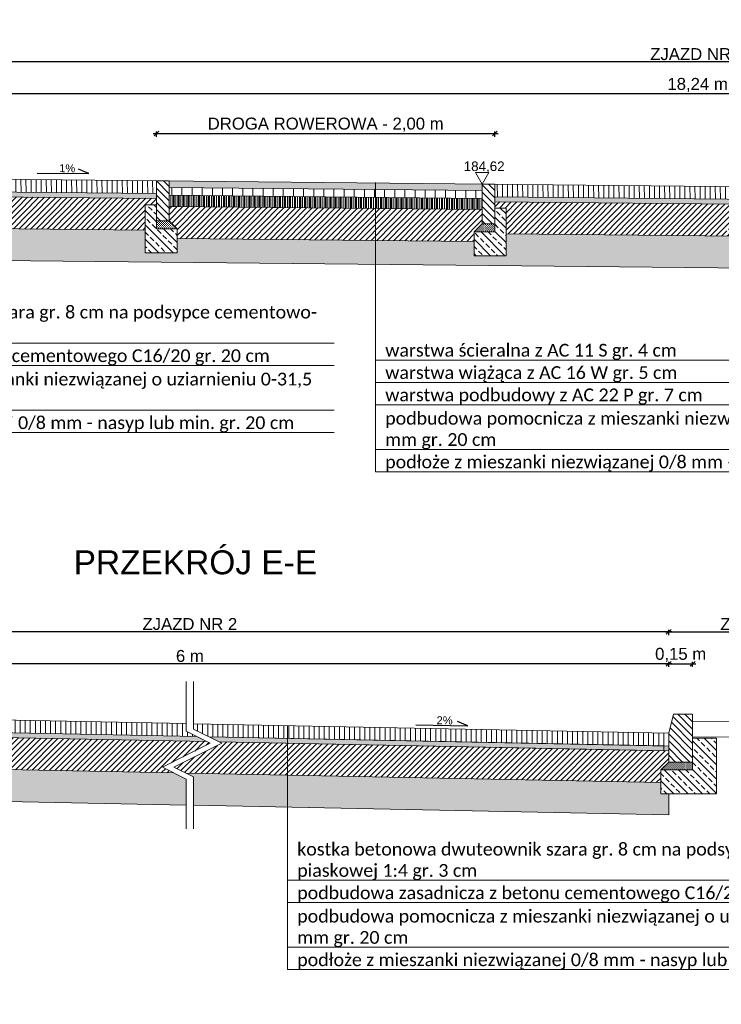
# Model space of a CAD drawing. Extents: x 8014 to 6635291, y -5609 to 5765892.
# Tile 144 of 158: x 6602952 to 6603392, y 5734872 to 5735489. Entities that reach past the tile are written whole.
import ezdxf
from ezdxf.enums import TextEntityAlignment as Align

# ---------------------------------------------------------------- set-up
doc = ezdxf.new("R2010")
doc.units = 0
doc.header["$PDSIZE"] = 0.75
doc.layers.get('0').update_dxf_attribs({"linetype": 'CONTINUOUS'})
doc.layers.get('Defpoints').update_dxf_attribs({"linetype": 'CONTINUOUS'})
doc.layers.add('a_zieleń', color=80, linetype='CONTINUOUS')
for name, color, linetype, lineweight in [('KFG-OPIS', 7, 'CONTINUOUS', 0), ('LSEC_____233', 7, 'CONTINUOUS', 5), ('trasko konstrukcja', 7, 'CONTINUOUS', 5)]:
    doc.layers.add(name, color=color, linetype=linetype, lineweight=lineweight)
doc.styles.add('Arial', font='arial.ttf')
doc.styles.add('calibri', font='calibri.ttf')
doc.styles.add('Style-SWISSLT_1250', font='SWISSLT_1250.shx')
doc.linetypes.add('ZIGZAG', pattern='A,0.00254,-5.08,[131,ltypeshp.shx,S=5.08,R=0,X=-5.08,Y=0],-10.16,[131,ltypeshp.shx,S=5.08,R=180,X=5.08,Y=0],-5.08', length=20.32254)
doc.dimstyles.new('1-50', dxfattribs={"dimtxt": 5, "dimasz": 3, "dimexe": 1.25, "dimexo": 0.625, "dimgap": 1, "dimtad": 1, "dimdec": 0, "dimrnd": 0.5, "dimtxsty": 'Arial', "dimblk": 'OBLIQUE', "dimcen": 2, "dimdle": 2, "dimclrd": 7, "dimclrt": 7, "dimadec": 0, "dimazin": 0, "dimtfac": 1, "dimtdec": 0, "dimtmove": 0, "dimatfit": 3, "dimldrblk": 'ARCHTICK', "dimfxl": 2, "dimfxlon": 1, "dimarcsym": 0})
pattern_1 = [(90.57282, (6605757.0698, 5735342.7168), (-3.1748413, -0.031742), [])]
pattern_2 = [(38.072824, (6605757.0698, 5735342.7168), (-0.04178485, 0.97845763), [0, -0.77216, 0, -0.8636, 0, -0.8255]), (8.072824, (6605757.0698, 5735342.7168), (0.8846687, 1.4425668), [0, -0.41656, 0, -0.69596, 0, -0.2667]), (328.072824, (6605756.445, 5735342.71056), (1.58187694, 0.01869012), [0, -0.254, 0, -0.9144, 0, -1.1938]), (318.072824, (6605756.445, 5735342.7106), (1.5225791, 0.4611037), [0, -0.127, 0, -0.59944, 0, -0.6858])]
pattern_3 = [(45.57282, (6605757.0698, 5735342.7168), (-1.8139175, 1.7780054), [])]

# ---------------------------------------------------------------- blocks, each defined once
blk = doc.blocks.new('_Oblique')
at = {"color": 0, "linetype": 'ByBlock', "lineweight": -2}
blk.add_line((-0.5, -0.5), (0.5, 0.5), dxfattribs=at)
blk = doc.blocks.new('*D643')
at = {"color": 7, "lineweight": -2}
blk.add_line((6603360.82, 5735085.81), (6602756.82, 5735085.81), dxfattribs=at)
at = {"color": 0, "lineweight": -2}
for p, q in [((6602758.82, 5735083.81), (6602758.82, 5735087.06)), ((6603358.82, 5735083.81), (6603358.82, 5735087.06))]:
    blk.add_line(p, q, dxfattribs=at)
at = {"layer": 'Defpoints', "color": 0}
for p in [(6602758.82, 5735085.81), (6602758.82, 5735049.21), (6603358.82, 5735045.21)]:
    blk.add_point(p, dxfattribs=at)
at = {"color": 7, "lineweight": -2, "xscale": 3, "yscale": 3, "zscale": 3, "rotation": 180}
blk.add_blockref('_Oblique', (6602758.82, 5735085.81), dxfattribs=at)
at = {"color": 7, "lineweight": -2, "xscale": 3, "yscale": 3, "zscale": 3}
blk.add_blockref('_Oblique', (6603358.82, 5735085.81), dxfattribs=at)
at = {"color": 7, "insert": (6603058.82, 5735090.64), "char_height": 7.5, "attachment_point": 5, "style": 'Arial'}
blk.add_mtext('6 m', dxfattribs=at)
blk = doc.blocks.new('_Dot')
at = {"color": 0, "linetype": 'ByBlock', "lineweight": -2}
blk.add_line((-0.5, 0), (-1, 0), dxfattribs=at)
at = {"color": 0, "linetype": 'ByBlock', "const_width": 0.5}
blk.add_lwpolyline([(-0.25, 0, 1), (0.25, 0, 1)], format="xyb", close=True, dxfattribs=at)
blk = doc.blocks.new('*D644')
at = {"color": 0, "lineweight": -2}
for p, q in [((6602758.82, 5735103.81), (6602758.82, 5735107.06)), ((6603358.82, 5735103.81), (6603358.82, 5735107.06))]:
    blk.add_line(p, q, dxfattribs=at)
at = {"color": 7, "lineweight": -2}
blk.add_line((6603360.82, 5735105.81), (6602756.82, 5735105.81), dxfattribs=at)
at = {"layer": 'Defpoints', "color": 0}
for p in [(6602758.82, 5735105.81), (6602758.82, 5735069.21), (6603358.82, 5735065.21)]:
    blk.add_point(p, dxfattribs=at)
at = {"color": 7, "lineweight": -2, "xscale": 3, "yscale": 3, "zscale": 3, "rotation": 180}
blk.add_blockref('_Oblique', (6602758.82, 5735105.81), dxfattribs=at)
at = {"color": 7, "lineweight": -2, "xscale": 3, "yscale": 3, "zscale": 3}
blk.add_blockref('_Oblique', (6603358.82, 5735105.81), dxfattribs=at)
at = {"color": 7, "insert": (6603058.82, 5735110.64), "char_height": 7.5, "attachment_point": 5, "style": 'Arial'}
blk.add_mtext('ZJAZD NR 2', dxfattribs=at)
blk = doc.blocks.new('*D647')
at = {"color": 7, "lineweight": -2}
blk.add_line((6603356.82, 5735085.81), (6603375.82, 5735085.81), dxfattribs=at)
at = {"color": 0, "lineweight": -2}
for p, q in [((6603358.82, 5735083.81), (6603358.82, 5735087.06)), ((6603373.82, 5735083.81), (6603373.82, 5735087.06))]:
    blk.add_line(p, q, dxfattribs=at)
at = {"layer": 'Defpoints', "color": 0}
for p in [(6603373.82, 5735085.81), (6603373.82, 5735061.21), (6603358.82, 5735049.21)]:
    blk.add_point(p, dxfattribs=at)
at = {"color": 7, "lineweight": -2, "xscale": 3, "yscale": 3, "zscale": 3, "rotation": 180}
blk.add_blockref('_Oblique', (6603358.82, 5735085.81), dxfattribs=at)
at = {"color": 7, "lineweight": -2, "xscale": 3, "yscale": 3, "zscale": 3}
blk.add_blockref('_Oblique', (6603373.82, 5735085.81), dxfattribs=at)
at = {"color": 7, "insert": (6603366.32, 5735091.32), "char_height": 7.5, "attachment_point": 5, "style": 'Arial'}
blk.add_mtext('0,15 m', dxfattribs=at)
blk = doc.blocks.new('*D648')
at = {"color": 0, "lineweight": -2}
for p, q in [((6603358.82, 5735103.81), (6603358.82, 5735107.06)), ((6603463.07, 5735103.81), (6603463.07, 5735107.06))]:
    blk.add_line(p, q, dxfattribs=at)
at = {"color": 7, "lineweight": -2}
blk.add_line((6603356.82, 5735105.81), (6603465.07, 5735105.81), dxfattribs=at)
at = {"layer": 'Defpoints', "color": 0}
for p in [(6603463.07, 5735105.81), (6603358.82, 5735069.21), (6603463.07, 5735059.08)]:
    blk.add_point(p, dxfattribs=at)
at = {"color": 7, "lineweight": -2, "xscale": 3, "yscale": 3, "zscale": 3, "rotation": 180}
blk.add_blockref('_Oblique', (6603358.82, 5735105.81), dxfattribs=at)
at = {"color": 7, "lineweight": -2, "xscale": 3, "yscale": 3, "zscale": 3}
blk.add_blockref('_Oblique', (6603463.07, 5735105.81), dxfattribs=at)
at = {"color": 7, "insert": (6603410.94, 5735116.87), "char_height": 7.5, "attachment_point": 5, "style": 'Arial'}
blk.add_mtext('PAS\\PZIELENI', dxfattribs=at)
blk = doc.blocks.new('*D649')
at = {"color": 7, "lineweight": -2}
blk.add_line((6604013.02, 5735442.97), (6602740.86, 5735442.97), dxfattribs=at)
at = {"color": 0, "lineweight": -2}
for p, q in [((6602742.86, 5735440.97), (6602742.86, 5735444.22)), ((6604011.02, 5735440.97), (6604011.02, 5735444.22))]:
    blk.add_line(p, q, dxfattribs=at)
at = {"layer": 'Defpoints', "color": 0, "linetype": 'ByBlock', "lineweight": -2}
for p in [(6602742.86, 5735442.97), (6602742.86, 5735403.39), (6604011.02, 5735397.2)]:
    blk.add_point(p, dxfattribs=at)
at = {"color": 7, "lineweight": -2, "xscale": 3, "yscale": 3, "zscale": 3, "rotation": 180}
blk.add_blockref('_Oblique', (6602742.86, 5735442.97), dxfattribs=at)
at = {"color": 7, "lineweight": -2, "xscale": 3, "yscale": 3, "zscale": 3}
blk.add_blockref('_Oblique', (6604011.02, 5735442.97), dxfattribs=at)
at = {"color": 7, "linetype": 'ByBlock', "insert": (6603376.94, 5735448.48), "char_height": 7.5, "attachment_point": 5, "style": 'Arial'}
blk.add_mtext('18,24 m', dxfattribs=at)
blk = doc.blocks.new('*D650')
at = {"color": 7, "lineweight": -2}
blk.add_line((6604013.02, 5735462.97), (6602740.86, 5735462.97), dxfattribs=at)
at = {"color": 0, "lineweight": -2}
for p, q in [((6602742.86, 5735460.97), (6602742.86, 5735464.22)), ((6604011.02, 5735460.97), (6604011.02, 5735464.22))]:
    blk.add_line(p, q, dxfattribs=at)
at = {"layer": 'Defpoints', "color": 0, "linetype": 'ByBlock', "lineweight": -2}
for p in [(6602742.86, 5735462.97), (6604011.02, 5735422.97), (6602742.86, 5735416.56)]:
    blk.add_point(p, dxfattribs=at)
at = {"color": 7, "lineweight": -2, "xscale": 3, "yscale": 3, "zscale": 3, "rotation": 180}
blk.add_blockref('_Oblique', (6602742.86, 5735462.97), dxfattribs=at)
at = {"color": 7, "lineweight": -2, "xscale": 3, "yscale": 3, "zscale": 3}
blk.add_blockref('_Oblique', (6604011.02, 5735462.97), dxfattribs=at)
at = {"color": 7, "linetype": 'ByBlock', "insert": (6603376.94, 5735467.8), "char_height": 7.5, "attachment_point": 5, "style": 'Arial'}
blk.add_mtext('ZJAZD NR 1', dxfattribs=at)
blk = doc.blocks.new('*D662')
at = {"color": 7, "lineweight": -2}
blk.add_line((6603035.89, 5735418.04), (6603251.89, 5735418.04), dxfattribs=at)
at = {"color": 0, "lineweight": -2}
for p, q in [((6603037.89, 5735416.04), (6603037.89, 5735419.29)), ((6603249.89, 5735416.04), (6603249.89, 5735419.29))]:
    blk.add_line(p, q, dxfattribs=at)
at = {"layer": 'Defpoints', "color": 0, "linetype": 'ByBlock', "lineweight": -2}
for p in [(6603249.89, 5735418.04), (6603037.89, 5735363.43), (6603249.89, 5735363.43)]:
    blk.add_point(p, dxfattribs=at)
at = {"color": 7, "lineweight": -2, "xscale": 3, "yscale": 3, "zscale": 3, "rotation": 180}
blk.add_blockref('_Oblique', (6603037.89, 5735418.04), dxfattribs=at)
at = {"color": 7, "lineweight": -2, "xscale": 3, "yscale": 3, "zscale": 3}
blk.add_blockref('_Oblique', (6603249.89, 5735418.04), dxfattribs=at)
at = {"color": 7, "linetype": 'ByBlock', "insert": (6603143.89, 5735423.6), "char_height": 7.5, "attachment_point": 5, "style": 'Arial'}
blk.add_mtext('DROGA ROWEROWA - 2,00 m', dxfattribs=at)

msp = doc.modelspace()

# ---------------------------------------------------------------- hatches: boundary and pattern name
at = {"lineweight": 13}
h = msp.add_hatch(dxfattribs=at)
h.set_pattern_fill('ANSI31', color=256, angle=135.572824, style=0)
h.set_pattern_definition(pattern_1)
h.paths.add_polyline_path([(6602896.61, 5735389.851), (6602896.643, 5735386.586), (6602906.556, 5735381.753), (6603037.891, 5735380.44), (6603037.891, 5735388.358), (6603045.891, 5735388.358)])
h = msp.add_hatch(dxfattribs=at)
h.set_pattern_fill('ANSI31', color=256, angle=180, style=0)
h.set_pattern_definition([(135, (6602799.35, 5734971.328), (2.245064, 2.245064), [])])
h.paths.add_polyline_path([(6603037.891, 5735363.358), (6603037.891, 5735373.358), (6603037.891, 5735388.358), (6603045.891, 5735388.358), (6603045.891, 5735363.358)])
h = msp.add_hatch(dxfattribs=at)
h.set_pattern_fill('ANSI31', color=256, style=0)
h.set_pattern_definition([(135, (6602944.4396, 5734969.368), (2.245064, 2.245064), [])])
h.paths.add_polyline_path([(6603249.891, 5735361.398), (6603249.891, 5735371.398), (6603249.891, 5735386.398), (6603241.891, 5735386.398), (6603241.891, 5735361.398)])
h = msp.add_hatch(dxfattribs=at)
h.set_pattern_fill('ANSI31', color=256, angle=135.572824, style=0)
h.set_pattern_definition(pattern_1)
h.paths.add_polyline_path([(6603249.891, 5735378.32), (6603416.263, 5735376.656), (6603409.524, 5735379.942), (6603409.476, 5735384.723), (6603249.891, 5735386.318)])
h = msp.add_hatch(dxfattribs=at)
h.set_pattern_fill('ANSI31', color=256, scale=0.8, angle=180.572824, style=0)
h.set_pattern_definition(pattern_3)
h.paths.add_polyline_path([(6603037.891, 5735377.44), (6602912.837, 5735378.691), (6602914.495, 5735377.882), (6602899.57, 5735370.233), (6602884.646, 5735362.583), (6602892.201, 5735358.9), (6603030.891, 5735357.513), (6603030.891, 5735373.358), (6603037.891, 5735373.358)])
at = {"lineweight": 5}
h = msp.add_hatch(dxfattribs=at)
h.set_pattern_fill('AR-SAND', color=256, scale=0.02, angle=180.572824, style=0)
h.set_pattern_definition(pattern_2)
h.paths.add_polyline_path([(6603037.891, 5735377.44), (6603037.891, 5735380.44), (6602906.556, 5735381.753), (6602912.837, 5735378.691)])
at = {"lineweight": 13}
h = msp.add_hatch(dxfattribs=at)
h.set_pattern_fill('ANSI33', color=256, angle=180, style=0)
h.set_pattern_definition([(135, (6603508.852, 5734882.7994), (4.49013, 4.49013), []), (135, (6603504.3616, 5734882.7994), (4.49013, 4.49013), [3.175, -1.5875])])
h.paths.add_polyline_path([(6603030.891, 5735343.358), (6603050.891, 5735343.358), (6603050.891, 5735358.358), (6603037.891, 5735358.358), (6603037.891, 5735373.358), (6603030.891, 5735373.358)])
h = msp.add_hatch(dxfattribs=at)
h.set_pattern_fill('ANSI31', color=256, scale=0.8, angle=180.572824, style=0)
h.set_pattern_definition(pattern_3)
h.paths.add_polyline_path([(6603153.061, 5735351.286), (6603236.891, 5735350.448), (6603236.891, 5735356.398), (6603241.891, 5735361.398), (6603241.891, 5735370.398), (6603153.061, 5735371.286), (6603153.061, 5735357.885)])
h.paths.add_polyline_path([(6603153.061, 5735351.286), (6603153.061, 5735357.885), (6603153.061, 5735371.286), (6603045.891, 5735372.358), (6603045.891, 5735363.358), (6603050.891, 5735358.358), (6603050.891, 5735352.308)])
at = {"lineweight": 5}
h = msp.add_hatch(dxfattribs=at)
h.set_pattern_fill('AR-SAND', color=256, scale=0.02, angle=180.572824, style=0)
h.set_pattern_definition(pattern_2)
h.paths.add_polyline_path([(6603249.891, 5735375.32), (6603422.544, 5735373.593), (6603416.263, 5735376.656), (6603249.891, 5735378.32)])
at = {"lineweight": 13}
h = msp.add_hatch(dxfattribs=at)
h.set_pattern_fill('ANSI31', color=256, scale=0.8, angle=180.572824, style=0)
h.set_pattern_definition(pattern_3)
h.paths.add_polyline_path([(6603401.907, 5735353.803), (6603394.749, 5735357.293), (6603409.674, 5735364.942), (6603424.598, 5735372.592), (6603422.544, 5735373.593), (6603249.891, 5735375.32), (6603249.891, 5735371.398), (6603256.891, 5735371.398), (6603256.891, 5735355.253), (6603401.907, 5735353.803)])
h = msp.add_hatch(dxfattribs=at)
h.set_pattern_fill('ANSI33', color=256, style=0)
h.set_pattern_definition([(135, (6603653.9415, 5734880.8394), (4.49013, 4.49013), []), (135, (6603649.4514, 5734880.8394), (4.49013, 4.49013), [3.175, -1.5875])])
h.paths.add_polyline_path([(6603256.891, 5735341.398), (6603236.891, 5735341.398), (6603236.891, 5735356.398), (6603249.891, 5735356.398), (6603249.891, 5735371.398), (6603256.891, 5735371.398)])
h = msp.add_hatch(dxfattribs=at)
h.set_pattern_fill('CROSS', color=256, scale=0.1, angle=180, style=0)
h.set_pattern_definition([(180, (6603249.50865, 5734995.2195), (-0.635, 0.635), [0.3175, -0.9525]), (90, (6603249.3499, 5734995.06073), (0.635, 0.635), [0.3175, -0.9525])])
h.paths.add_polyline_path([(6603037.891, 5735363.358), (6603037.891, 5735358.358), (6603050.891, 5735358.358), (6603045.891, 5735363.358)])
h = msp.add_hatch(dxfattribs=at)
h.set_pattern_fill('CROSS', color=256, scale=0.1, style=0)
h.set_pattern_definition([(180, (6603394.5984, 5734993.2595), (-0.635, 0.635), [0.3175, -0.9525]), (90, (6603394.4397, 5734993.10073), (0.635, 0.635), [0.3175, -0.9525])])
h.paths.add_polyline_path([(6603249.891, 5735361.398), (6603249.891, 5735356.398), (6603236.891, 5735356.398), (6603241.891, 5735361.398)])
h = msp.add_hatch(dxfattribs=at)
h.set_pattern_fill('GRAVEL', color=256, angle=180.572824, style=0)
h.set_pattern_definition([(228.58561, (6605775.103, 5735368.2984), (-200.9044162, -230.6200676), [3.41721, -338.30484]), (185.542565, (6605772.8424, 5735365.7356), (304.5308306, 28.44597027), [5.86405, -580.54049]), (133.08327, (6605767.0058, 5735365.1693), (256.7806078, -276.84667135), [4.13482, -409.34723]), (267.846513, (6605757.1638, 5735358.7205), (20.3200003, 508.2285486), [5.34005, -528.66437]), (293.40648, (6605756.9631, 5735353.3843), (-130.04089125, 303.51508464), [5.23634, -518.39808]), (357.846513, (6605759.0433, 5735348.5788), (-508.2285486, 20.3200003), [5.34005, -528.66437]), (38.267065, (6605764.3795, 5735348.3782), (-327.64413264, -257.2884808), [7.06194, -699.13115]), (72.828153, (6605769.9241, 5735352.7518), (172.20451086, 560.54962888), [6.6672, -660.05257]), (122.00239, (6605771.8925, 5735359.1218), (-206.4910196, 328.15200567), [5.35813, -530.45546]), (175.80918, (6605769.053, 5735363.6657), (279.6399731, -22.605429), [6.11713, -299.73937]), (222.970262, (6605762.9522, 5735364.1127), (-301.99146552, -282.43327487), [7.91078, -783.16773]), (139.3869, (6605782.311, 5735358.718), (-179.3147333, 150.614828), [2.70005, -267.30566]), (172.04206, (6605780.2614, 5735360.4755), (330.6913709, -47.4962864), [5.13682, -508.54639]), (225.5728, (6605775.174, 5735361.187), (0.25394, -25.39873), [3.5921, -32.32893]), (203.77141, (6605773.3656, 5735364.2168), (126.48578, 52.0671438), [1.93441, -191.50622]), (292.37423, (6605771.5954, 5735363.437), (-26.16054, 75.942255), [2.73566, -134.04753]), (31.53658, (6605772.6367, 5735360.9073), (75.688319, 51.559271), [4.4432, -143.66298]), (162.13788, (6605776.424, 5735363.231), (51.051398, -24.890858), [3.21287, -77.10898]), (16.962364, (6605756.8641, 5735363.2898), (253.2254965, 78.735557), [4.50088, -445.58827]), (70.919, (6605761.1692, 5735364.6029), (-98.8016207, -280.4017827), [3.77599, -373.82216]), (293.77141, (6605776.373, 5735368.311), (-52.0671438, 126.48578), [3.8688, -189.57184]), (344.183284, (6605777.9323, 5735364.7705), (-254.7491156, 73.6568266), [4.50088, -445.58827]), (340.01678, (6605757.0215, 5735347.5426), (-127.501526, 49.5277786), [4.34035, -212.67734]), (295.347965, (6605761.1006, 5735346.0593), (-129.7869549, 278.116354), [3.63672, -360.03593]), (67.37423, (6605776.8808, 5735342.915), (49.5277786, 127.501526), [3.8688, -189.57184]), (17.92685, (6605778.3692, 5735346.486), (-329.16775176, -104.8960972), [4.25783, -421.52376]), (70.01678, (6605764.4354, 5735342.7904), (-49.5277786, -127.501526), [2.17018, -214.84752]), (101.88276, (6605775.357, 5735342.8996), (-26.414477, 101.340986), [1.29515, -128.21995]), (166.53658, (6605775.09, 5735344.167), (76.450128, -24.636921), [5.23634, -99.49055]), (186.58183, (6605769.9977, 5735345.3862), (253.7333695, 27.9380958), [4.85267, -480.41365]), (304.2629, (6605772.6596, 5735358.6215), (-25.906604, 50.543525), [3.66324, -87.91776]), (353.73005, (6605774.7219, 5735355.5939), (432.2862933, -46.48054037), [6.39557, -633.16009]), (61.51822, (6605781.0792, 5735354.8954), (-99.8173668, -178.8068603), [2.61508, -258.89392]), (90.5728, (6605782.326, 5735357.194), (-25.65267, 25.1448), [1.524, -23.876]), (120.82926, (6605769.4821, 5735346.143), (103.372478, -176.7753682), [3.52867, -349.3394]), (48.58561, (6605767.6738, 5735349.1731), (200.9044162, 230.6200676), [6.83443, -334.88762]), (0.5728, (6605772.195, 5735354.299), (25.1448, 25.65267), [6.604, -18.796]), (325.87767, (6605778.7984, 5735354.3646), (255.7648618, -175.2517489), [4.0161, -397.59317]), (254.62743, (6605782.123, 5735352.1117), (-24.3829845, -101.848859), [3.6983, -181.2165]), (208.2188, (6605781.1427, 5735348.5458), (-480.0365163, -258.81209985), [6.02145, -596.12464]), (175.998903, (6605775.8369, 5735345.6986), (-330.43743436, 22.09755586), [6.3703, -630.65846])])
h.paths.add_polyline_path([(6603153.061, 5735350.885), (6603153.061, 5735336.294), (6603409.986, 5735333.725), (6603409.824, 5735349.943), (6603401.907, 5735353.803), (6603256.891, 5735355.253), (6603256.891, 5735341.398), (6603236.891, 5735341.398), (6603236.891, 5735350.448), (6603153.061, 5735351.286)])
h.paths.add_polyline_path([(6603050.891, 5735343.358), (6603030.891, 5735343.358), (6603030.891, 5735357.513), (6602892.201, 5735358.9), (6602896.943, 5735356.588), (6602897.12, 5735338.854), (6603153.061, 5735336.294), (6603153.061, 5735350.885), (6603153.061, 5735351.286), (6603050.891, 5735352.308)])
h = msp.add_hatch(dxfattribs=at)
h.set_pattern_fill('ANSI31', color=256, angle=135, style=0)
h.set_pattern_definition([(90, (6605254.378, 5734985.767), (-3.175, 0), [])])
h.paths.add_polyline_path([(6603056.58, 5735048.255), (6602758.063, 5735054.226), (6602758.816, 5735051.213), (6602758.816, 5735046.211), (6603063.286, 5735040.121), (6603056.58, 5735043.474)])
h.paths.add_polyline_path([(6603070.823, 5735039.971), (6603061.052, 5735044.856), (6603061.052, 5735048.166), (6603358.816, 5735042.211), (6603358.816, 5735036.782), (6603358.816, 5735034.272)])
h = msp.add_hatch(dxfattribs=at)
h.set_pattern_fill('ANSI31', color=256, style=0)
h.set_pattern_definition([(135, (6603498.9733, 5734663.7933), (2.245064, 2.245064), [])])
h.paths.add_polyline_path([(6603373.816, 5735054.213), (6603373.816, 5735024.213), (6603358.816, 5735024.213), (6603358.816, 5735042.213), (6603361.816, 5735054.213)])
at = {"lineweight": 5}
h = msp.add_hatch(dxfattribs=at)
h.set_pattern_fill('AR-SAND', color=256, scale=0.02, angle=180.572824, style=0)
h.set_pattern_definition([(38.072824, (6605757.0698, 5735300.7273), (-0.04178485, 0.97845763), [0, -0.77216, 0, -0.8636, 0, -0.8255]), (8.072824, (6605757.0698, 5735300.7273), (0.8846687, 1.44256677), [0, -0.41656, 0, -0.69596, 0, -0.2667]), (328.072824, (6605756.445, 5735300.72106), (1.58187694, 0.01869012), [0, -0.254, 0, -0.9144, 0, -1.1938]), (318.072824, (6605756.445, 5735300.721), (1.5225791, 0.4611037), [0, -0.127, 0, -0.59944, 0, -0.6858])])
h.paths.add_polyline_path([(6603063.286, 5735040.121), (6602758.816, 5735046.211), (6602758.816, 5735043.211), (6603069.536, 5735036.996)])
h.paths.add_polyline_path([(6603077.073, 5735036.846), (6603358.816, 5735031.211), (6603358.816, 5735034.272), (6603070.823, 5735039.971)])
at = {"lineweight": 13}
h = msp.add_hatch(dxfattribs=at)
h.set_pattern_fill('ANSI31', color=256, scale=0.8, angle=180, style=0)
h.set_pattern_definition([(45, (6605254.378, 5734985.767), (-1.7960512, 1.7960512), [])])
h.paths.add_polyline_path([(6603069.536, 5735036.996), (6602758.816, 5735043.211), (6602758.816, 5735033.213), (6602763.816, 5735028.213), (6602763.816, 5735023.111), (6603048.702, 5735017.413), (6603041.58, 5735020.974), (6603056.58, 5735028.474), (6603071.58, 5735035.974)])
h.paths.add_polyline_path([(6603056.24, 5735017.262), (6603048.816, 5735020.974), (6603063.816, 5735028.474), (6603078.816, 5735035.974), (6603077.073, 5735036.846), (6603358.816, 5735031.211), (6603358.816, 5735024.213), (6603353.816, 5735019.213), (6603353.816, 5735011.311)])
h = msp.add_hatch(dxfattribs=at)
h.set_pattern_fill('ANSI33', color=256, style=0)
h.set_pattern_definition([(135, (6603777.7575, 5734543.654), (4.49013, 4.49013), []), (135, (6603773.2673, 5734543.654), (4.49013, 4.49013), [3.175, -1.5875])])
h.paths.add_polyline_path([(6603388.816, 5735004.213), (6603353.816, 5735004.213), (6603353.816, 5735019.213), (6603373.816, 5735019.213), (6603373.816, 5735039.213), (6603388.816, 5735039.213)])
h = msp.add_hatch(dxfattribs=at)
h.set_pattern_fill('GRAVEL', color=256, angle=180, style=0)
h.set_pattern_definition([(228.01279, (6605272.6659, 5735011.167), (-203.2, -228.6), [3.41721, -338.30484]), (184.96974, (6605270.3799, 5735008.627), (304.7999999, 25.40000145), [5.86405, -580.54049]), (132.51045, (6605264.5379, 5735008.119), (254.0000001, -279.3999999), [4.13482, -409.34723]), (267.27369, (6605254.6319, 5735001.769), (25.40000005, 508), [5.34005, -528.66437]), (292.833654, (6605254.3779, 5734996.435), (-127, 304.8), [5.23634, -518.39808]), (357.27369, (6605256.4099, 5734991.609), (-508, 25.40000005), [5.34005, -528.66437]), (37.69424, (6605261.7439, 5734991.355), (-330.2, -254.00000002), [7.06194, -699.13115]), (72.25533, (6605267.3319, 5734995.673), (177.80000005, 558.8), [6.6672, -660.05257]), (121.429566, (6605269.3639, 5735002.023), (-203.2, 330.2), [5.35813, -530.45546]), (175.23636, (6605266.57, 5735006.595), (279.4, -25.4), [6.11713, -299.73937]), (222.397438, (6605260.4739, 5735007.103), (-304.8, -279.4), [7.91078, -783.16773]), (138.81407, (6605279.778, 5735001.515), (-177.8, 152.4), [2.70005, -267.30566]), (171.469234, (6605277.7459, 5735003.293), (330.2, -50.79999994), [5.13682, -508.5464]), (225, (6605272.666, 5735004.055), (-4e-15, -25.4), [3.5921, -32.32893]), (203.19859, (6605270.888, 5735007.103), (127, 50.8), [1.93441, -191.50622]), (291.8014, (6605269.11, 5735006.341), (-25.4, 76.2), [2.73566, -134.04753]), (30.96376, (6605270.126, 5735003.801), (76.2, 50.8), [4.4432, -143.66298]), (161.56505, (6605273.936, 5735006.087), (50.8, -25.4), [3.21287, -77.10898]), (16.38954, (6605254.3779, 5735006.341), (254, 76.2), [4.50088, -445.58827]), (70.346176, (6605258.6959, 5735007.611), (-101.6, -279.4), [3.776, -373.82216]), (293.19859, (6605273.936, 5735011.167), (-50.8, 127), [3.8688, -189.57184]), (343.61046, (6605275.4599, 5735007.611), (-254, 76.2), [4.50088, -445.58827]), (339.44395, (6605254.378, 5734990.593), (-127, 50.8), [4.34035, -212.67734]), (294.77514, (6605258.4419, 5734989.069), (-127.0000002, 279.3999999), [3.63672, -360.03593]), (66.80141, (6605274.19, 5734985.767), (50.8, 127), [3.8688, -189.57184]), (17.354025, (6605275.7139, 5734989.323), (-330.2, -101.6), [4.25783, -421.52376]), (69.44395, (6605261.744, 5734985.767), (-50.8, -127), [2.17018, -214.84752]), (101.30993, (6605272.666, 5734985.767), (-25.4, 101.6), [1.29515, -128.21995]), (165.96376, (6605272.412, 5734987.037), (76.2, -25.4), [5.23634, -99.49055]), (186.009006, (6605267.3319, 5734988.307), (254, 25.4), [4.85267, -480.41365]), (303.69007, (6605270.126, 5735001.515), (-25.4, 50.8), [3.66324, -87.91776]), (353.157227, (6605272.1579, 5734998.467), (431.8, -50.79999998), [6.39557, -633.1601]), (60.9454, (6605278.508, 5734997.705), (-101.6, -177.8), [2.61508, -258.89392]), (90, (6605279.778, 5734999.99), (-25.4, 25.4), [1.524, -23.876]), (120.25644, (6605266.8239, 5734989.069), (101.6, -177.8), [3.52867, -349.3394]), (48.01279, (6605265.0459, 5734992.117), (203.2, 228.6), [6.83443, -334.88762]), (0, (6605269.618, 5734997.197), (25.4, 25.4), [6.604, -18.796]), (325.30485, (6605276.2219, 5734997.197), (254.0000001, -177.7999999), [4.0161, -397.59317]), (254.0546, (6605279.524, 5734994.911), (-25.4, -101.6), [3.6983, -181.2165]), (207.645975, (6605278.5079, 5734991.355), (-482.6, -253.99999997), [6.02145, -596.12464]), (175.42608, (6605273.1739, 5734988.561), (-330.2, 25.4), [6.3703, -630.65846])])
h.paths.add_polyline_path([(6603048.702, 5735017.413), (6602763.816, 5735023.111), (6602763.816, 5735013.213), (6602758.816, 5735013.213), (6602758.816, 5735003.211), (6603056.58, 5734997.255), (6603056.58, 5735013.474)])
h.paths.add_polyline_path([(6603061.052, 5734997.166), (6603061.052, 5735014.856), (6603056.24, 5735017.262), (6603353.816, 5735011.311), (6603353.816, 5735004.213), (6603358.816, 5735004.213), (6603358.816, 5734991.211)])
h = msp.add_hatch(dxfattribs=at)
h.set_pattern_fill('CROSS', color=256, scale=0.1, style=0)
h.set_pattern_definition([(180, (6603518.41436, 5734656.07383), (-0.635, 0.635), [0.3175, -0.9525]), (90, (6603518.2556, 5734655.9151), (0.635, 0.635), [0.3175, -0.9525])])
h.paths.add_polyline_path([(6603373.816, 5735024.213), (6603373.816, 5735019.213), (6603353.816, 5735019.213), (6603358.816, 5735024.213)])
at = {"layer": 'a_zieleń', "transparency": 33554687}
h = msp.add_hatch(dxfattribs=at)
h.set_pattern_fill('ANSI31', color=256, scale=2, angle=0.541558)
h.set_pattern_definition([(45.54155787, (6600987.53512, 5732094.77134), (-0.1784396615, 0.175097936), [])])
edge = h.paths.add_edge_path()
edge.add_line((6601184.523, 5731785.715), (6601184.767, 5731785.473))
edge.add_line((6601184.767, 5731785.473), (6601208.79, 5731802.27))
edge.add_line((6601208.79, 5731802.27), (6601211.05, 5731814.48))
edge.add_line((6601211.05, 5731814.48), (6601142.151, 5731813.823))
edge.add_arc((6601143.698, 5731819.102), 5.501, 253.660343, 270.547511)
edge.add_line((6601143.751, 5731813.601), (6601191.034, 5731814.053))
edge.add_arc((6601191.122, 5731812.113), 1.942, 359.837408, 92.593968, ccw=False)
edge.add_line((6601193.063, 5731812.108), (6601193.074, 5731811.004))
edge.add_line((6601193.074, 5731811.004), (6601197.383, 5731811.045))
edge.add_line((6601197.383, 5731811.045), (6601197.425, 5731806.621))
edge.add_line((6601197.425, 5731806.621), (6601199.732, 5731806.642))
edge.add_line((6601199.732, 5731806.642), (6601199.803, 5731799.171))
edge.add_line((6601199.803, 5731799.171), (6601197.516, 5731797.165))
edge.add_line((6601197.516, 5731797.165), (6601194.216, 5731797.133))
edge.add_line((6601194.216, 5731797.133), (6601194.251, 5731793.47))
edge.add_arc((6601191.538, 5731793.658), 2.72, 281.089447, 356.035789, ccw=False)
edge.add_line((6601192.061, 5731790.989), (6601185.152, 5731786.156))
edge.add_arc((71774552.687, -87417922.681), 113685689.918, 124.97904394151, 124.97904432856)
h.paths.add_polyline_path([(6601204.906, 5731809.178), (6601202.577, 5731808.579), (6601203.741, 5731808.879)], flags=16)
at = {"layer": 'trasko konstrukcja', "lineweight": 13}
h = msp.add_hatch(color=253, dxfattribs=at)
h.paths.add_polyline_path([(6603153.061, 5735383.286), (6603153.061, 5735387.287), (6603045.891, 5735388.358), (6603045.891, 5735384.358)])
h.paths.add_polyline_path([(6603241.891, 5735386.398), (6603153.061, 5735387.287), (6603153.061, 5735383.286), (6603241.891, 5735382.398), (6603241.891, 5735386.398)], is_closed=False)
h = msp.add_hatch(dxfattribs=at)
h.set_pattern_fill('LINE', color=253, scale=2, angle=270, style=0)
h.paths.add_polyline_path([(6603153.061, 5735378.286), (6603153.061, 5735378.885), (6603153.061, 5735383.286), (6603045.891, 5735384.358), (6603045.891, 5735379.358)])
h.paths.add_polyline_path([(6603241.891, 5735382.398), (6603153.061, 5735383.286), (6603153.061, 5735378.885), (6603153.061, 5735378.286), (6603241.891, 5735377.398)])
h = msp.add_hatch(dxfattribs=at)
h.set_pattern_fill('PLASTI', color=253, scale=0.5, angle=270, style=0)
h.set_pattern_definition([(270, (9620683.194, 7144465.2297), (-3.175, -6e-16), []), (270, (9620682.797, 7144465.2297), (-3.175, -6e-16), []), (270, (9620682.4002, 7144465.2297), (-3.175, -6e-16), []), (270, (9620681.2095, 7144465.2297), (-3.175, -6e-16), [])])
h.paths.add_polyline_path([(6603153.061, 5735371.286), (6603153.061, 5735371.885), (6603153.061, 5735378.286), (6603045.891, 5735379.358), (6603045.891, 5735372.358)])
h.paths.add_polyline_path([(6603241.891, 5735377.398), (6603153.061, 5735378.286), (6603153.061, 5735371.885), (6603153.061, 5735371.286), (6603241.891, 5735370.398)])

# ---------------------------------------------------------------- linework, layer by layer
for p, q in [((6602963.066, 5735393.34), (6602995.567, 5735393.111)), ((6602995.567, 5735393.111), (6602989.038, 5735395.73)), ((6603200.469, 5735047.5), (6603232.966, 5735046.946)), ((6603232.966, 5735046.946), (6603226.463, 5735049.631))]:
    msp.add_line(p, q)
at = {"linetype": 'ZIGZAG', "lineweight": 13, "ltscale": 0.1}
for p, q in [((6603463.071, 5735049.084), (6603373.816, 5735049.751)), ((6603463.071, 5735039.297), (6603373.816, 5735039.963))]:
    msp.add_line(p, q, dxfattribs=at)
at = {"lineweight": 5}
msp.add_lwpolyline([(6603241.891, 5735386.398), (6603246.053, 5735393.607), (6603237.73, 5735393.607)], close=True, dxfattribs=at)
at = {"lineweight": 13}
for points in [[(6602896.61, 5735389.851), (6603409.512, 5735384.722)], [(6602906.556, 5735381.753), (6603037.891, 5735380.44)], [(6602912.837, 5735378.691), (6603037.891, 5735377.44)], [(6602912.837, 5735378.691), (6603037.891, 5735377.44)], [(6603045.851, 5735384.359), (6603241.891, 5735382.398)], [(6603045.851, 5735379.359), (6603241.891, 5735377.398)], [(6603045.851, 5735372.359), (6603241.891, 5735370.398)], [(6603249.891, 5735378.32), (6603416.263, 5735376.656)], [(6603249.891, 5735375.32), (6603422.544, 5735373.593)], [(6603249.891, 5735375.32), (6603422.544, 5735373.593)], [(6602892.201, 5735358.9), (6603030.891, 5735357.513)], [(6603256.891, 5735355.253), (6603401.907, 5735353.803)], [(6603050.891, 5735352.308), (6603236.891, 5735350.448)], [(6602897.12, 5735338.854), (6603409.986, 5735333.725)], [(6602758.063, 5735054.226), (6603056.58, 5735048.255)], [(6603063.286, 5735040.121), (6602758.816, 5735046.211)], [(6602758.816, 5735046.211), (6603063.286, 5735040.121)], [(6603061.052, 5735048.166), (6603358.816, 5735042.211)], [(6602758.816, 5735043.211), (6603069.536, 5735036.996)], [(6602758.816, 5735043.211), (6603069.536, 5735036.996)], [(6603077.073, 5735036.846), (6603355.747, 5735031.272), (6603355.747, 5735034.272), (6603070.823, 5735039.971)], [(6603070.823, 5735039.971), (6603358.816, 5735034.211)], [(6603077.073, 5735036.846), (6603358.816, 5735031.211)], [(6602763.816, 5735023.111), (6603048.702, 5735017.413)], [(6603056.24, 5735017.262), (6603353.816, 5735011.311)], [(6602758.816, 5735013.213), (6602758.816, 5735003.211), (6603056.58, 5734997.255)], [(6603061.052, 5734997.166), (6603358.816, 5734991.211), (6603358.816, 5735004.213)]]:
    msp.add_lwpolyline(points, dxfattribs=at)
for points in [[(6603045.891, 5735363.358), (6603037.891, 5735363.358), (6603037.891, 5735388.358), (6603045.891, 5735388.358)], [(6603241.891, 5735361.398), (6603249.891, 5735361.398), (6603249.891, 5735386.398), (6603241.891, 5735386.398)], [(6603030.891, 5735343.358), (6603050.891, 5735343.358), (6603050.891, 5735343.358), (6603050.891, 5735358.358), (6603050.891, 5735358.358), (6603037.891, 5735358.358), (6603037.891, 5735373.358), (6603030.891, 5735373.358)], [(6603037.891, 5735358.358), (6603037.891, 5735373.358), (6603030.891, 5735373.358), (6603030.891, 5735343.358), (6603050.891, 5735343.358), (6603050.891, 5735358.358)], [(6603256.891, 5735341.398), (6603236.891, 5735341.398), (6603236.891, 5735341.398), (6603236.891, 5735356.398), (6603236.891, 5735356.398), (6603249.891, 5735356.398), (6603249.891, 5735371.398), (6603256.891, 5735371.398)], [(6603249.891, 5735356.398), (6603249.891, 5735371.398), (6603256.891, 5735371.398), (6603256.891, 5735341.398), (6603236.891, 5735341.398), (6603236.891, 5735356.398)], [(6603045.891, 5735363.358), (6603037.891, 5735363.358), (6603037.891, 5735358.358), (6603050.891, 5735358.358)], [(6603241.891, 5735361.398), (6603249.891, 5735361.398), (6603249.891, 5735356.398), (6603236.891, 5735356.398)], [(6603373.816, 5735054.213), (6603373.816, 5735024.213), (6603358.816, 5735024.213), (6603358.816, 5735042.213), (6603358.816, 5735042.213), (6603361.816, 5735054.213), (6603361.816, 5735054.213)], [(6603358.816, 5735042.213), (6603358.816, 5735024.213), (6603373.816, 5735024.213), (6603373.816, 5735054.213), (6603361.816, 5735054.213)], [(6603388.816, 5735004.213), (6603353.816, 5735004.213), (6603353.816, 5735004.213), (6603353.816, 5735019.213), (6603353.816, 5735019.213), (6603373.816, 5735019.213), (6603373.816, 5735039.213), (6603388.816, 5735039.213)], [(6603373.816, 5735019.213), (6603373.816, 5735024.213), (6603373.816, 5735039.213), (6603388.816, 5735039.213), (6603388.816, 5735004.213), (6603353.816, 5735004.213), (6603353.816, 5735019.213)], [(6603358.816, 5735024.213), (6603373.816, 5735024.213), (6603373.816, 5735019.213), (6603353.816, 5735019.213)]]:
    msp.add_lwpolyline(points, close=True, dxfattribs=at)
at = {"linetype": 'Continuous', "lineweight": 18}
for points in [[(6603056.58, 5735074.602), (6603056.58, 5735043.474), (6603071.58, 5735035.974), (6603056.58, 5735028.474), (6603041.58, 5735020.974), (6603056.58, 5735013.474), (6603056.58, 5734982.347)], [(6603061.052, 5735074.602), (6603061.052, 5735044.856), (6603078.816, 5735035.974), (6603063.816, 5735028.474), (6603048.816, 5735020.974), (6603061.052, 5735014.856), (6603061.052, 5734982.347)]]:
    msp.add_lwpolyline(points, dxfattribs=at)
at = {"layer": 'KFG-OPIS', "color": 5, "ltscale": 25}
for points in [[(6602773.734, 5735391.08), (6602773.734, 5735286.716), (6603149.241, 5735286.716)], [(6602773.734, 5735391.08), (6602773.734, 5735272.719), (6603149.241, 5735272.719)], [(6602773.734, 5735391.08), (6602773.734, 5735244.726), (6603149.241, 5735244.726)], [(6603175.21, 5735387.287), (6603175.21, 5735276.138), (6603550.717, 5735276.138)], [(6603175.21, 5735387.287), (6603175.21, 5735262.141), (6603550.717, 5735262.141)], [(6603175.21, 5735387.287), (6603175.21, 5735248.145), (6603550.717, 5735248.145)], [(6602773.734, 5735381.028), (6602773.734, 5735230.73), (6603149.241, 5735230.73)], [(6603175.21, 5735370.45), (6603175.21, 5735220.152), (6603550.717, 5735220.152)], [(6603175.21, 5735356.453), (6603175.21, 5735206.155), (6603550.717, 5735206.155)], [(6603120.094, 5735046.985), (6603120.094, 5734950.133), (6603495.601, 5734950.133)], [(6603120.094, 5735046.985), (6603120.094, 5734936.137), (6603495.601, 5734936.137)], [(6603120.094, 5735046.985), (6603120.094, 5734908.144), (6603495.601, 5734908.144)], [(6603120.094, 5735044.445), (6603120.094, 5734894.147), (6603495.601, 5734894.147)]]:
    msp.add_lwpolyline(points, dxfattribs=at)

# ---------------------------------------------------------------- texts
at = {"lineweight": 35, "style": 'Arial'}
for s, height, p in [('184,62', 6, (6603243.202, 5735397.564)), ('PRZEKRÓJ E-E', 15, (6603062.262, 5735149.367))]:
    msp.add_text(s, height=height, dxfattribs=at).set_placement(p, align=Align.MIDDLE_CENTER)
at = {"layer": 'KFG-OPIS', "color": 5, "char_height": 7.998, "width": 369.50844, "attachment_point": 7, "style": 'calibri'}
for s, insert in [('kostka betonowa dwuteownik szara gr. 8 cm na podsypce cementowo- piaskowej 1:4 gr. 3 cm', (6602779.733, 5735286.716)), ('warstwa ścieralna z AC 11 S gr. 4 cm', (6603181.209, 5735276.138)), ('podbudowa zasadnicza z betonu cementowego C16/20 gr. 20 cm', (6602779.733, 5735272.719)), ('warstwa wiążąca z AC 16 W gr. 5 cm', (6603181.209, 5735262.141)), ('podbudowa pomocnicza z mieszanki niezwiązanej o uziarnieniu 0-31,5 mm gr. 20 cm', (6602779.733, 5735244.726)), ('warstwa podbudowy z AC 22 P gr. 7 cm', (6603181.209, 5735248.145)), ('podłoże z mieszanki niezwiązanej 0/8 mm - nasyp lub min. gr. 20 cm', (6602779.733, 5735230.73)), ('podbudowa pomocnicza z mieszanki niezwiązanej o uziarnieniu 0-31,5 mm gr. 20 cm', (6603181.209, 5735220.152)), ('podłoże z mieszanki niezwiązanej 0/8 mm - nasyp lub min. gr. 15 cm', (6603181.209, 5735206.155)), ('kostka betonowa dwuteownik szara gr. 8 cm na podsypce cementowo- piaskowej 1:4 gr. 3 cm', (6603126.092, 5734950.133)), ('podbudowa zasadnicza z betonu cementowego C16/20 gr. 20 cm', (6603126.092, 5734936.137)), ('podbudowa pomocnicza z mieszanki niezwiązanej o uziarnieniu 0-31,5 mm gr. 20 cm', (6603126.092, 5734908.144)), ('podłoże z mieszanki niezwiązanej 0/8 mm - nasyp lub min. gr. 20 cm', (6603126.092, 5734894.147))]:
    msp.add_mtext(s, dxfattribs=dict(at, insert=insert))
at = {"layer": 'LSEC_____233', "color": 7, "linetype": 'Continuous', "lineweight": 5, "style": 'Style-SWISSLT_1250'}
for s, rotation, p in [('1%%%', 359.42711, (6602976.924, 5735396.388)), ('2%%%', 358.854286, (6603213.401, 5735050.429))]:
    msp.add_text(s, height=5, rotation=rotation, dxfattribs=at).set_placement(p, align=Align.MIDDLE_LEFT)

# ---------------------------------------------------------------- dimensions: what is measured, and where the dimension line sits
for base, p1, p2, angle, text, picture, middle in [((6602742.856, 5735462.974), (6604011.023, 5735422.974), (6602742.856, 5735416.562), 180, 'ZJAZD NR 1', '*D650', (6603376.94, 5735467.803)), ((6602742.856, 5735442.974), (6604011.023, 5735397.2), (6602742.856, 5735403.39), 180, '18,24 m', '*D649', (6603376.94, 5735448.481)), ((6602758.816, 5735105.811), (6603358.816, 5735065.211), (6602758.816, 5735069.211), 180, 'ZJAZD NR 2', '*D644', (6603058.816, 5735110.64)), ((6603463.071, 5735105.811), (6603358.816, 5735069.211), (6603463.071, 5735059.084), 0, 'PAS\\PZIELENI', '*D648', (6603410.944, 5735116.875)), ((6602758.816, 5735085.811), (6603358.816, 5735045.211), (6602758.816, 5735049.211), 180, '6 m', '*D643', (6603058.816, 5735090.64))]:
    dim = msp.add_linear_dim(base=base, p1=p1, p2=p2, angle=angle, text=text, dimstyle='1-50', override={"dimtxt": 7.5, "dimdec": 2, "dimlfac": 0.01, "dimrnd": 0.01, "dimpost": ' m', "dimtxsty": 'Arial', "dimtmove": 1, "dimldrblk": 'Dot'})
    dim.commit()
    dim.dimension.update_dxf_attribs({"geometry": picture, "text_midpoint": middle})
dim = msp.add_linear_dim(base=(6603249.891, 5735418.044), p1=(6603037.891, 5735363.429), p2=(6603249.891, 5735363.429), text='DROGA ROWEROWA - 2,00 m', dimstyle='1-50', override={"dimtxt": 7.5, "dimdec": 2, "dimlfac": 0.01, "dimrnd": 0.01, "dimpost": ' m', "dimtxsty": 'Arial', "dimtmove": 1, "dimldrblk": 'Dot'})
dim.commit()
dim.dimension.update_dxf_attribs({"geometry": '*D662', "text_midpoint": (6603143.891, 5735418.044), "dimtype": 160})
dim = msp.add_linear_dim(base=(6603373.816, 5735085.811), p1=(6603358.816, 5735049.211), p2=(6603373.816, 5735061.211), angle=0, dimstyle='1-50', override={"dimtxt": 7.5, "dimdec": 2, "dimlfac": 0.01, "dimrnd": 0.01, "dimpost": ' m', "dimtmove": 1, "dimldrblk": 'Dot'})
dim.commit()
dim.dimension.update_dxf_attribs({"geometry": '*D647', "text_midpoint": (6603366.316, 5735085.811), "dimtype": 160})

doc.saveas('drawing.dxf')
